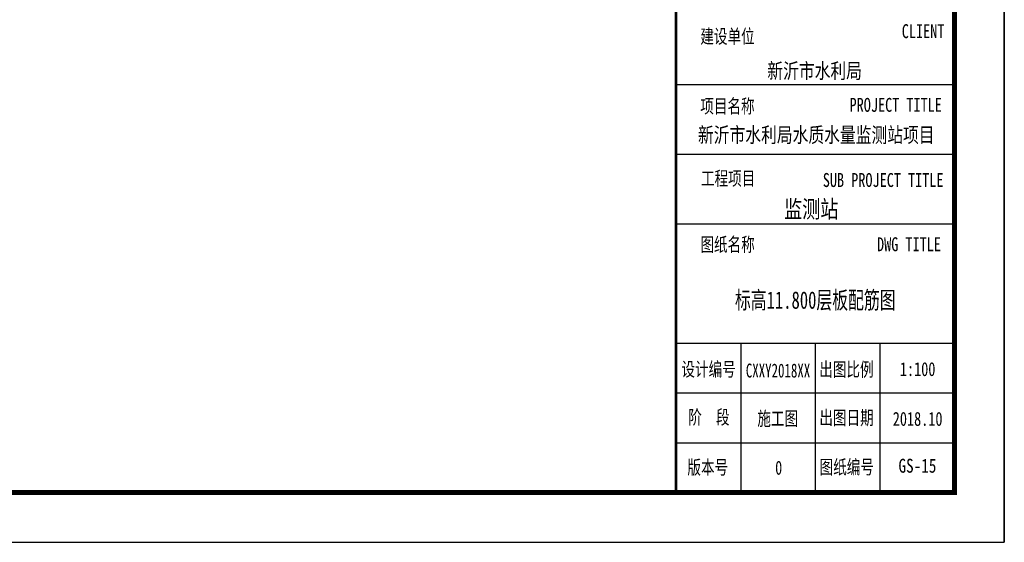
# Model space of a CAD drawing. Extents: x -302077 to 107904, y -9283 to 295706.
# Tile 223 of 256: x 88109 to 107904, y 113511 to 124012. Entities that reach past the tile are written whole.
import ezdxf
from ezdxf.enums import TextEntityAlignment as Align

# ---------------------------------------------------------------- set-up
doc = ezdxf.new("R2010")
doc.units = 0
doc.header["$LTSCALE"] = 500
doc.header["$MEASUREMENT"] = 0
doc.layers.get('0').update_dxf_attribs({"linetype": 'CONTINUOUS'})
doc.layers.add('PUB_TITLE', color=4, linetype='CONTINUOUS')
doc.layers.add('TK', color=7, linetype='CONTINUOUS')
doc.styles.add('-宋体', font='txt', dxfattribs={"width": 0.8})
doc.styles.add('TKHZ1', font='txt', dxfattribs={"width": 0.8})

# ---------------------------------------------------------------- blocks, each defined once
blk = doc.blocks.new('wrtgtg')
at = {"color": 4}
for p, q in [((7804, -4841), (7804, 52559)), ((7804, -2434), (7804, -2434)), ((2146, -4841), (7804, -4841))]:
    blk.add_line(p, q, dxfattribs=at)
at = {"layer": 'PUB_TITLE'}
for p, q in [((8804, 53559), (8804, -5841)), ((7804, -4841), (7804, 52559)), ((2204, 3359), (7804, 3359)), ((2204, 1959), (7804, 1959)), ((2204, 559), (7804, 559)), ((2204, -1841), (7804, -1841)), ((3504, -1841), (3504, -4841)), ((5004, -1841), (5004, -4841)), ((6304, -1841), (6304, -4841)), ((2204, -2841), (7804, -2841)), ((2204, -3841), (7804, -3841))]:
    blk.add_line(p, q, dxfattribs=at)
blk.add_lwpolyline([(-75296, -5841), (8804, -5841), (8804, 53559), (-75296, 53559)], close=True, dxfattribs=at)
at = {"layer": 'PUB_TITLE', "const_width": 100}
blk.add_lwpolyline([(-72796, -4841), (7804, -4841), (7804, 52559), (-72796, 52559)], close=True, dxfattribs=at)
at = {"layer": 'PUB_TITLE', "const_width": 50}
blk.add_lwpolyline([(2204, -4841), (2204, 52559)], dxfattribs=at)
at = {"layer": 'TK', "style": '-宋体', "width": 0.75}
for s, p in [('CLIENT', (6743, 4289, 0)), ('建设单位', (2693, 4184)), ('项目名称', (2692, 2782)), ('PROJECT TITLE', (5693, 2808, 0)), ('图纸名称', (2695, 2)), ('DWG TITLE', (6245, 7, 0)), ('设计编号', (2313, -2504, 0)), ('出图比例', (5084, -2507, 0)), ('阶  段', (2449, -3467, 0)), ('出图日期', (5087, -3478, 0)), ('施工图', (3839, -3495, 0)), ('版本号', (2433, -4475, 0)), ('图纸编号', (5091, -4469, 0)), ('0', (4197, -4483, 0))]:
    blk.add_text(s, height=280, dxfattribs=at).set_placement(p)
at = {"layer": 'TK'}
for s, height, style, width, p in [('新沂市水利局', 304.9, 'TKHZ1', 0.8, (4991, 3479)), ('新沂市水利局水质水量监测站项目', 304.92, 'TKHZ1', 0.8, (5024, 2192)), ('监测站', 350, 'TKHZ1', 0.8, (4923, 680)), ('CXXY2018XX', 280, '-宋体', 0.68, (4255, -2530)), ('1:100', 280, '-宋体', 0.75, (7062, -2501)), ('2018.10', 280, '-宋体', 0.75, (7062, -3501))]:
    blk.add_text(s, height=height, dxfattribs=dict(at, style=style, width=width)).set_placement(p, align=Align.CENTER)
at = {"layer": 'TK', "style": '-宋体', "width": 0.75}
for s, p in [('工程项目', (3252, 1473)), ('SUB PROJECT TITLE', (6369, 1438))]:
    blk.add_text(s, height=280, dxfattribs=at).set_placement(p, align=Align.MIDDLE)

msp = doc.modelspace()

# ---------------------------------------------------------------- block references
msp.add_blockref('wrtgtg', (99100.057, 119352.674))

# ---------------------------------------------------------------- texts
at = {"layer": 'TK', "style": 'TKHZ1'}
for s, height, width, p in [('标高11.800层板配筋图', 350, 0.7, (104104.381, 118203.866)), ('GS-15', 280, 0.8, (106157.922, 114909.731))]:
    msp.add_text(s, height=height, dxfattribs=dict(at, width=width)).set_placement(p, align=Align.CENTER)

doc.saveas('drawing.dxf')
